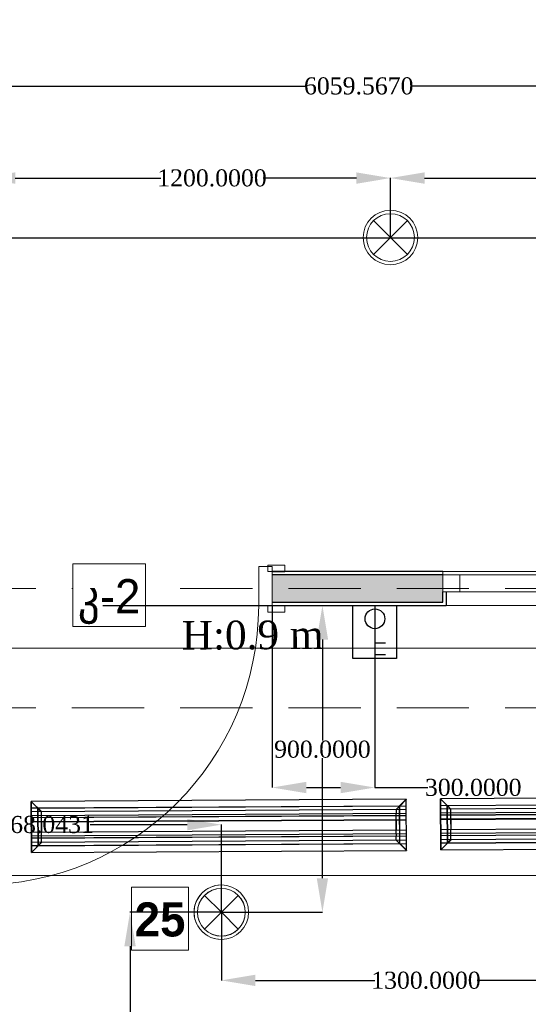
# Model space of a CAD drawing. Header units: millimetres. Extents: x 0 to 88385, y 0 to 41127.
# Tile 51 of 244: x 52429 to 53920, y 19618 to 22507. Entities that reach past the tile are written whole.
import ezdxf
from ezdxf import colors
from ezdxf.entities.mleader import LeaderData, LeaderLine
from ezdxf.enums import TextEntityAlignment as Align
from ezdxf.math import Vec2, Vec3

# ---------------------------------------------------------------- set-up
doc = ezdxf.new("R2010")
doc.units = ezdxf.units.MM
doc.header["$MEASUREMENT"] = 0
doc.set_wipeout_variables(frame=1)
doc.linetypes.add('Dot & Dashed', pattern=[670.277762, 317.5, -176.388889, 0, -176.388874])
doc.linetypes.add('Hidden', pattern=[317.5, 211.666667, -105.833333])
for name, color, linetype in [('- ავარიული განათება', 7, 'Continuous'), ('- განათება', 7, 'Continuous'), ('- მექანიკური ნაწილი', 7, 'Continuous'), ('- საშტეფცელო როზეტები', 7, 'Continuous'), ('Edges', 7, 'Continuous'), ('New_Structural - Bearing', 7, 'Continuous'), ('Structural - Bearing', 7, 'Continuous'), ('Structural - Grid', 7, 'Continuous')]:
    doc.layers.add(name, color=color, linetype=linetype)
for name, color, linetype, lineweight in [('2D Drafting - General_Pen_No__2', 8, 'Continuous', 15), ('New_Annotation - Text_Pen_No__20', 1, 'Continuous', 0), ('New_Archicad Doors_Pen_No__1', 7, 'Continuous', 13), ('New_Archicad Windows_Pen_No__1', 7, 'Continuous', 13), ('New_Structural - Bearing_Pen_No__1', 7, 'Continuous', 13)]:
    doc.layers.add(name, color=color, linetype=linetype, lineweight=lineweight)
for name, color, linetype, lineweight, true_color in [('New_Interior - Lamp_Pen_No__77', 7, 'Continuous', 20, 0xffeb28), ('New_Structural - Bearing_Pen_No__5', 7, 'Continuous', 25, 0x40a5ff), ('New_Structural - Bearing_Pen_No__57', 7, 'Continuous', 25, 0xdcd214), ('Structural - Bearing_Pen_No__81', 7, 'Continuous', 20, 0x6a6a6a), ('Structural - Grid_Pen_No__81', 7, 'Continuous', 20, 0x6a6a6a)]:
    doc.layers.add(name, color=color, linetype=linetype, lineweight=lineweight, true_color=true_color)
doc.styles.add('GENERATED_STYLE_2', font='txt')
doc.styles.add('GENERATED_STYLE_3', font='txt')
doc.styles.get("Standard").update_dxf_attribs({"font": 'sylfaen.ttf'})
doc.dimstyles.get("Standard").update_dxf_attribs({"dimtxt": 0.18, "dimasz": 0.18, "dimexe": 0.18, "dimexo": 0.0625, "dimgap": 0.09, "dimtad": 0, "dimtih": 1, "dimtoh": 1, "dimdec": 4, "dimzin": 0, "dimdsep": 46, "dimtxsty": 'Standard', "dimcen": 0.09, "dimadec": 0, "dimazin": 0, "dimtfac": 1, "dimtdec": 4, "dimtofl": 0, "dimtmove": 0, "dimatfit": 3, "dimfxl": 1, "dimtolj": 1, "dimtzin": 0, "dimarcsym": 0})

# ---------------------------------------------------------------- blocks, each defined once
blk = doc.blocks.new('Window_2')
at = {"layer": 'New_Archicad Windows_Pen_No__1', "color": 7, "linetype": 'Continuous', "lineweight": 13}
for p, q in [((-500, 10), (500, 10)), ((-500, 10), (-500, 0)), ((-500, 0), (-450, 0)), ((-500, 0), (-500, -50)), ((-500, 0), (-500, -50)), ((-450, 0), (-450, -50)), ((-450, 0), (450, 0)), ((450, -50), (450, 0)), ((450, 0), (500, 0)), ((500, 10), (500, 0)), ((500, 0), (500, -50)), ((500, 0), (500, -50)), ((-450, -50), (-500, -50)), ((-490, -50), (-490, -90)), ((450, -50), (-450, -50)), ((500, -50), (450, -50)), ((490, -50), (490, -90)), ((-500, -90), (-490, -90)), ((-490, -90), (490, -90)), ((500, -90), (490, -90))]:
    blk.add_line(p, q, dxfattribs=at)
blk = doc.blocks.new('Door_3')
at = {"layer": 'New_Archicad Doors_Pen_No__1', "color": 7, "linetype": 'Continuous', "lineweight": 13}
for p, q in [((370, 0), (370, 820)), ((370, 820), (410, 820)), ((410, 820), (410, 0)), ((-487, 0), (-487, 19)), ((-487, 19), (-437, 19)), ((-437, 0), (-487, 0)), ((-450, 0), (-487, 0)), ((-450, 0), (-487, 0)), ((-410, 0), (-450, 0)), ((-450, 0), (-450, -115)), ((-450, 0), (-450, -10)), ((-450, 0), (-450, -10)), ((-437, 19), (-437, 0)), ((-410, -115), (-410, 0)), ((410, 0), (370, 0)), ((450, 0), (410, 0)), ((410, 0), (410, -115)), ((437, 19), (487, 19)), ((437, 0), (437, 19)), ((487, 0), (437, 0)), ((450, -115), (450, 0)), ((450, 0), (450, -10)), ((450, 0), (450, -10)), ((450, 0), (487, 0)), ((450, 0), (487, 0)), ((487, 19), (487, 0)), ((-450, -10), (-450, -90)), ((-450, -10), (-450, -90)), ((450, -10), (450, -90)), ((450, -10), (450, -90)), ((-487, -119), (-487, -100)), ((-487, -100), (-437, -100)), ((-450, -100), (-487, -100)), ((-450, -100), (-487, -100)), ((-450, -90), (-450, -100)), ((-450, -90), (-450, -100)), ((-450, -115), (-410, -115)), ((-437, -100), (-437, -119)), ((410, -115), (450, -115)), ((437, -100), (487, -100)), ((437, -119), (437, -100)), ((450, -90), (450, -100)), ((450, -90), (450, -100)), ((450, -100), (487, -100)), ((450, -100), (487, -100)), ((487, -100), (487, -119)), ((-437, -119), (-487, -119)), ((487, -119), (437, -119))]:
    blk.add_line(p, q, dxfattribs=at)
blk.add_arc((410, 0), 820, 90, 180, dxfattribs=at)
blk = doc.blocks.new('Wall_46', base_point=(2382.1, 20888))
at = {"layer": 'New_Structural - Bearing_Pen_No__57', "linetype": 'Continuous', "lineweight": 25, "true_color": 0xdcd214}
blk.add_hatch(color=52, dxfattribs=at).paths.add_polyline_path([(-31071.1, 20798), (-30571.1, 20798), (-30571.1, 20828), (-30571.1, 20878), (-31071.1, 20878)])
at = {"layer": 'New_Structural - Bearing_Pen_No__1', "color": 7, "linetype": 'Continuous', "lineweight": 13}
for p, q in [((-31071.1, 20878), (-31071.1, 20888)), ((-31071.1, 20798), (-31071.1, 20878)), ((-30571.1, 20888), (-30571.1, 20878)), ((-30571.1, 20878), (-30571.1, 20828)), ((-30571.1, 20828), (-30561.1, 20828)), ((-31071.1, 20788), (-31071.1, 20798))]:
    blk.add_line(p, q, dxfattribs=at)
at = {"layer": 'New_Structural - Bearing_Pen_No__5', "color": 161, "linetype": 'Continuous', "lineweight": 25, "true_color": 0x40a5ff}
for p, q in [((-31071.1, 20888), (-31034.1, 20888)), ((-30571.1, 20878), (-31071.1, 20878)), ((-30571.1, 20798), (-30571.1, 20828)), ((-30561.1, 20828), (-30561.1, 20788)), ((-31071.1, 20798), (-30571.1, 20798)), ((-31071.1, 20788), (-31034.1, 20788)), ((-30571.1, 20788), (-30561.1, 20788))]:
    blk.add_line(p, q, dxfattribs=at)
at = {"layer": 'New_Structural - Bearing_Pen_No__5', "color": 161, "linetype": 'Continuous', "lineweight": 25, "true_color": 0x40a5ff, "flags": 128}
for points in [[(-30571.1, 20888), (-31071.1, 20888)], [(-31071.1, 20788), (-30571.1, 20788)]]:
    blk.add_lwpolyline(points, dxfattribs=at)
at = {"layer": 'New_Archicad Doors_Pen_No__1', "color": 7, "linetype": 'Continuous', "lineweight": 13, "zscale": 1000, "rotation": 180}
blk.add_blockref('Door_3', (-31521.1, 20788), dxfattribs=at)
at = {"layer": 'New_Archicad Windows_Pen_No__1', "color": 7, "linetype": 'Continuous', "lineweight": 13, "zscale": 1000}
blk.add_blockref('Window_2', (-30071.1, 20878), dxfattribs=at)
blk = doc.blocks.new('Standard grid marker')
at = {"layer": 'Structural - Grid_Pen_No__81', "color": 251, "linetype": 'Continuous', "lineweight": 20, "true_color": 0x6a6a6a}
blk.add_line((1000, 0), (51328.1, 0), dxfattribs=at)
at = {"layer": 'Structural - Grid_Pen_No__81', "color": 251, "lineweight": 20, "true_color": 0x6a6a6a, "style": 'GENERATED_STYLE_2'}
for tag, p in [('AC_MarkerText_1_0', (-100, -144)), ('AC_MarkerText_1_1', (52428.1, -144))]:
    blk.add_attdef(tag, text='', height=100, rotation=180, dxfattribs=at).set_placement(p, align=Align.TOP_CENTER)
blk = doc.blocks.new('Beam_11', base_point=(-47008.8, 20663))
at = {"layer": 'Structural - Bearing_Pen_No__81', "color": 251, "linetype": 'Hidden', "lineweight": 20, "true_color": 0x6a6a6a}
for p, q in [((-34833.8, 20838), (-29183.8, 20838)), ((-34833.8, 20488), (-29183.8, 20488))]:
    blk.add_line(p, q, dxfattribs=at)
at = {"layer": 'Structural - Bearing_Pen_No__81', "color": 251, "linetype": 'Dot & Dashed', "lineweight": 20, "true_color": 0x6a6a6a}
blk.add_line((-47008.8, 20663), (991.2, 20663), dxfattribs=at)
blk = doc.blocks.new('lineardiffplan')
at = {"layer": 'Edges'}
for p, q in [((392.8, 274.9), (392.8, 274.6)), ((393.1, 274.9), (392.8, 274.9)), ((422.8, 244.9), (392.8, 274.9)), ((392.8, 274.6), (392.9, 274.5)), ((392.9, 125.2), (392.9, 274.5)), ((412.4, 255), (392.9, 274.5)), ((393.1, 274.9), (393.2, 274.8)), ((393.2, 274.8), (412.7, 255.3)), ((1462.8, 244.9), (1492.8, 274.9)), ((1472.9, 255.3), (1492.4, 274.8)), ((1473.2, 254.9), (1492.8, 274.5)), ((1492.4, 274.8), (1492.5, 274.9)), ((1492.8, 274.9), (1492.5, 274.9)), ((1492.8, 274.5), (1492.8, 274.9)), ((1492.8, 274.5), (1492.8, 274.5)), ((1492.8, 125.4), (1492.8, 274.5)), ((1492.8, 255.3), (392.9, 255.3)), ((392.9, 254.9), (1492.8, 254.9)), ((392.9, 244.9), (1492.8, 244.9)), ((392.9, 233.2), (1492.8, 233.2)), ((392.9, 233), (1492.8, 233)), ((412.4, 144.7), (412.4, 255)), ((412.8, 254.6), (412.4, 255)), ((412.7, 255.3), (413.1, 254.9)), ((412.8, 145.1), (412.8, 254.6)), ((412.8, 254.6), (422.8, 244.6)), ((413.1, 254.9), (423.1, 244.9)), ((422.8, 244.6), (422.8, 244.9)), ((422.8, 244.9), (423.1, 244.9)), ((422.8, 244.6), (422.8, 244.6)), ((422.8, 244.6), (422.8, 233.2)), ((422.8, 233), (422.8, 233.2)), ((422.8, 226.8), (422.8, 233)), ((423.1, 244.9), (423.1, 244.9)), ((1472.5, 254.9), (1462.5, 244.9)), ((1462.5, 244.9), (1462.5, 244.9)), ((1462.5, 244.9), (1462.8, 244.9)), ((1462.8, 244.9), (1462.9, 244.6)), ((1462.8, 244.5), (1462.9, 244.6)), ((1462.8, 233.2), (1462.8, 244.5)), ((1462.8, 233), (1462.8, 233.2)), ((1462.8, 226.8), (1462.8, 233)), ((1462.9, 244.6), (1472.8, 254.5)), ((1472.9, 255.3), (1472.5, 254.9)), ((1472.8, 254.5), (1473.2, 254.9)), ((1472.8, 254.5), (1472.8, 145.3)), ((1473.2, 144.9), (1473.2, 254.9)), ((392.9, 226.8), (1492.8, 226.8)), ((392.9, 226.5), (1492.8, 226.5)), ((392.9, 214.9), (1492.8, 214.9)), ((1492.8, 214.8), (392.9, 214.8)), ((422.4, 214.9), (422.3, 214.9)), ((422.8, 214.9), (422.4, 214.9)), ((422.8, 226.5), (422.8, 226.8)), ((422.8, 214.9), (422.8, 226.5)), ((422.8, 184.9), (422.8, 214.9)), ((423.2, 214.9), (422.8, 214.9)), ((423.2, 214.8), (422.8, 214.9)), ((423.2, 214.8), (423.2, 214.9)), ((423.2, 214.8), (423.2, 184.9)), ((1462.8, 214.9), (1462.4, 214.9)), ((1462.4, 214.9), (1462.4, 214.8)), ((1462.8, 214.9), (1462.4, 214.8)), ((1462.4, 184.9), (1462.4, 214.8)), ((1462.8, 226.5), (1462.8, 226.8)), ((1462.8, 214.9), (1462.8, 226.5)), ((1462.8, 214.9), (1462.8, 184.9)), ((1462.8, 214.9), (1463.2, 214.9)), ((1463.2, 214.9), (1463.3, 214.9)), ((1492.8, 184.9), (392.9, 184.9)), ((422.4, 184.9), (422.3, 184.9)), ((422.8, 184.9), (422.4, 184.9)), ((422.8, 184.9), (423.2, 184.9)), ((422.8, 173.2), (422.8, 184.9)), ((1462.4, 184.9), (1462.8, 184.9)), ((1462.8, 173.2), (1462.8, 184.9)), ((1463.2, 184.9), (1462.8, 184.9)), ((1463.2, 184.9), (1463.3, 184.9)), ((392.8, 124.9), (422.8, 154.9)), ((392.9, 173.2), (1492.8, 173.2)), ((392.9, 173), (1492.8, 173)), ((392.9, 166.8), (1492.8, 166.8)), ((392.9, 166.5), (1492.8, 166.5)), ((392.9, 154.9), (1492.8, 154.9)), ((1492.8, 144.9), (392.9, 144.9)), ((392.9, 125.2), (412.4, 144.7)), ((412.8, 145.1), (412.4, 144.7)), ((412.7, 144.5), (413.1, 144.9)), ((412.8, 145.1), (422.8, 155.1)), ((423.1, 154.8), (413.1, 144.9)), ((422.8, 173), (422.8, 173.2)), ((422.8, 173), (422.8, 166.8)), ((422.8, 166.5), (422.8, 166.8)), ((422.8, 155.1), (422.8, 166.5)), ((422.8, 154.9), (422.8, 155.1)), ((422.8, 155.1), (422.8, 155.1)), ((423.1, 154.8), (422.8, 154.9)), ((423.1, 154.8), (423.1, 154.9)), ((1462.5, 154.8), (1462.4, 154.9)), ((1462.8, 154.9), (1462.5, 154.8)), ((1462.5, 154.8), (1472.4, 144.9)), ((1462.8, 173), (1462.8, 173.2)), ((1462.8, 166.8), (1462.8, 173)), ((1462.8, 166.5), (1462.8, 166.8)), ((1462.8, 155.3), (1462.8, 166.5)), ((1462.9, 155.2), (1462.8, 155.3)), ((1462.9, 155.2), (1462.8, 154.9)), ((1462.8, 154.9), (1492.8, 124.9)), ((1472.8, 145.3), (1462.9, 155.2)), ((1472.4, 144.9), (1472.8, 144.5)), ((1473.2, 144.9), (1472.8, 145.3)), ((1473.2, 144.9), (1492.8, 125.4)), ((392.9, 125.2), (392.8, 125.1)), ((392.8, 125.1), (392.8, 124.9)), ((392.8, 124.9), (393.1, 124.9)), ((392.9, 144.5), (1492.8, 144.5)), ((393.2, 124.9), (393.1, 124.9)), ((412.7, 144.5), (393.2, 124.9)), ((1472.8, 144.5), (1492.4, 124.9)), ((1492.4, 124.9), (1492.8, 124.9)), ((1492.4, 124.9), (1492.4, 124.9)), ((1492.8, 125.3), (1492.8, 125.4)), ((1492.8, 124.9), (1492.8, 125.3))]:
    blk.add_line(p, q, dxfattribs=at)
blk.add_lwpolyline([(393.2, 274.8), (1492.8, 274.8), (1492.8, 124.9), (393.2, 124.9)], close=True, dxfattribs=at)
blk = doc.blocks.new('Recessed Spot')
at = {"layer": 'New_Interior - Lamp_Pen_No__77', "color": 2, "linetype": 'Continuous', "lineweight": 20, "true_color": 0xffeb28}
for q in [(-49.5, 49.5), (49.5, 49.5), (-49.5, -49.5), (49.5, -49.5)]:
    blk.add_line((0, 0), q, dxfattribs=at)
at = {"layer": 'New_Interior - Lamp_Pen_No__77', "color": 2, "linetype": 'Continuous', "lineweight": 20, "true_color": 0xffeb28, "flags": 128}
blk.add_lwpolyline([(80, 0, 1), (-80, 0, 1)], format="xyb", close=True, dxfattribs=at)
at = {"layer": 'New_Interior - Lamp_Pen_No__77', "color": 2, "linetype": 'Continuous', "lineweight": 20, "true_color": 0xffeb28}
blk.add_circle((0, 0), 70, dxfattribs=at)
blk = doc.blocks.new('ორკლავიშა ჩამრთველლი იპ 22')
at = {"layer": '- განათება', "color": 6}
for points in [[(0.3, 352.8), (-106, 352.8)], [(0, 97.5), (0.3, 352.8)], [(0.1, 237.8), (-105.7, 237.8)]]:
    blk.add_lwpolyline(points, dxfattribs=at)
blk.add_circle((0, 0), 97.5, dxfattribs=at)
blk = doc.blocks.new('1 იანი ჩარჩო')
at = {"layer": '- განათება', "color": 5}
blk.add_lwpolyline([(-9864.2, 15374.2), (-9735.9, 15374.2), (-9735.9, 15219.2), (-9864.2, 15219.2)], close=True, dxfattribs=at)
blk = doc.blocks.new('*D599')
at = {"layer": '- საშტეფცელო როზეტები', "color": 0, "lineweight": -2, "transparency": 16777216}
for p, q in [((53169.2, 20787.9), (53169.2, 20253.8)), ((53469.2, 20784.9), (53469.2, 20253.8)), ((53269.2, 20254), (53369.2, 20254)), ((53469.2, 20254), (53624.8, 20254))]:
    blk.add_line(p, q, dxfattribs=at)
at = {"layer": '- საშტეფცელო როზეტები', "color": 0, "transparency": 16777216}
for points in [[(53269.2, 20270.7), (53269.2, 20237.3), (53169.2, 20254)], [(53369.2, 20270.7), (53369.2, 20237.3), (53469.2, 20254)]]:
    blk.add_solid(points, dxfattribs=at)
at = {"layer": 'Defpoints', "color": 0, "transparency": 16777216}
for p in [(53169.2, 20788), (53469.2, 20785), (53169.2, 20254)]:
    blk.add_point(p, dxfattribs=at)
at = {"layer": '- საშტეფცელო როზეტები', "color": 0, "transparency": 16777216, "insert": (53758.2, 20254), "char_height": 50, "attachment_point": 5}
blk.add_mtext('\\A1;{\\fSylfaen|b0|i0|c0|p18;300.0000}', dxfattribs=at)
blk = doc.blocks.new('*D860')
at = {"layer": '- განათება', "color": 0, "lineweight": -2, "transparency": 16777216}
for p, q in [((53019.7, 19888), (52751.9, 19888)), ((52752, 19788), (52752, 19306.1)), ((52752, 18488), (52752, 19254.8)), ((53019.7, 18388), (52751.9, 18388))]:
    blk.add_line(p, q, dxfattribs=at)
at = {"layer": '- განათება', "color": 0, "transparency": 16777216}
for points in [[(52735.4, 19788), (52768.7, 19788), (52752, 19888)], [(52735.4, 18488), (52768.7, 18488), (52752, 18388)]]:
    blk.add_solid(points, dxfattribs=at)
at = {"layer": 'Defpoints', "color": 0, "transparency": 16777216}
for p in [(53019.8, 19888), (52752, 18388), (53019.8, 18388)]:
    blk.add_point(p, dxfattribs=at)
at = {"layer": '- განათება', "color": 0, "transparency": 16777216, "insert": (52752, 19280.4), "char_height": 50, "attachment_point": 5}
blk.add_mtext('\\A1;{\\fSylfaen|b0|i0|c0|p18;1500.0000}', dxfattribs=at)
blk = doc.blocks.new('*D857')
at = {"layer": '- განათება', "color": 0, "lineweight": -2, "transparency": 16777216}
for p, q in [((52672.4, 20788), (53316.2, 20788)), ((53316, 20688), (53316, 20391.7)), ((53316, 19988), (53316, 20340.3)), ((53019.8, 19888), (53316.2, 19888))]:
    blk.add_line(p, q, dxfattribs=at)
at = {"layer": '- განათება', "color": 0, "transparency": 16777216}
for points in [[(53299.4, 20688), (53332.7, 20688), (53316, 20788)], [(53299.4, 19988), (53332.7, 19988), (53316, 19888)]]:
    blk.add_solid(points, dxfattribs=at)
at = {"layer": 'Defpoints', "color": 0, "transparency": 16777216}
for p in [(52672.3, 20788), (53019.8, 19888), (53316, 19888)]:
    blk.add_point(p, dxfattribs=at)
at = {"layer": '- განათება', "color": 0, "transparency": 16777216, "insert": (53316, 20366), "char_height": 50, "attachment_point": 5}
blk.add_mtext('\\A1;{\\fSylfaen|b0|i0|c0|p18;900.0000}', dxfattribs=at)
blk = doc.blocks.new('*D858')
at = {"layer": '- განათება', "color": 0, "lineweight": -2, "transparency": 16777216}
for p, q in [((52151.7, 19859.8), (52151.7, 20145.2)), ((52251.7, 20145), (52373.4, 20145)), ((52919.8, 20145), (52635.7, 20145)), ((53019.8, 19888), (53019.8, 20145.2))]:
    blk.add_line(p, q, dxfattribs=at)
at = {"layer": '- განათება', "color": 0, "transparency": 16777216}
for points in [[(52251.7, 20161.7), (52251.7, 20128.3), (52151.7, 20145)], [(52919.8, 20161.7), (52919.8, 20128.3), (53019.8, 20145)]]:
    blk.add_solid(points, dxfattribs=at)
at = {"layer": 'Defpoints', "color": 0, "transparency": 16777216}
for p in [(53019.8, 20145), (53019.8, 19888), (52151.7, 19859.7)]:
    blk.add_point(p, dxfattribs=at)
at = {"layer": '- განათება', "color": 0, "transparency": 16777216, "insert": (52504.5, 20145), "char_height": 50, "attachment_point": 5}
blk.add_mtext('\\A1;{\\fSylfaen|b0|i0|c0|p18;868.0431}', dxfattribs=at)
blk = doc.blocks.new('*D850')
at = {"layer": '- განათება', "color": 0, "lineweight": -2, "transparency": 16777216}
for p, q in [((53019.8, 19887.9), (53019.8, 19687.8)), ((54319.8, 19887.9), (54319.8, 19687.8)), ((53119.8, 19688), (53469.9, 19688)), ((54219.8, 19688), (53769.2, 19688))]:
    blk.add_line(p, q, dxfattribs=at)
at = {"layer": '- განათება', "color": 0, "transparency": 16777216}
for points in [[(53119.8, 19704.7), (53119.8, 19671.3), (53019.8, 19688)], [(54219.8, 19704.7), (54219.8, 19671.3), (54319.8, 19688)]]:
    blk.add_solid(points, dxfattribs=at)
at = {"layer": 'Defpoints', "color": 0, "transparency": 16777216}
for p in [(53019.8, 19888), (54319.8, 19888), (53019.8, 19688)]:
    blk.add_point(p, dxfattribs=at)
at = {"layer": '- განათება', "color": 0, "transparency": 16777216, "insert": (53619.5, 19688), "char_height": 50, "attachment_point": 5}
blk.add_mtext('\\A1;{\\fSylfaen|b0|i0|c0|p18;1300.0000}', dxfattribs=at)
blk = doc.blocks.new('*D1181')
at = {"layer": '- განათება', "color": 0, "lineweight": -2, "transparency": 16777216}
for p, q in [((52315.5, 21868), (52315.5, 22042.7)), ((52415.5, 22042.5), (52842.7, 22042.5)), ((53415.5, 22042.5), (53142, 22042.5)), ((53515.5, 21868), (53515.5, 22042.7))]:
    blk.add_line(p, q, dxfattribs=at)
at = {"layer": '- განათება', "color": 0, "transparency": 16777216}
for points in [[(52415.5, 22059.2), (52415.5, 22025.8), (52315.5, 22042.5)], [(53415.5, 22059.2), (53415.5, 22025.8), (53515.5, 22042.5)]]:
    blk.add_solid(points, dxfattribs=at)
at = {"layer": 'Defpoints', "color": 0, "transparency": 16777216}
for p in [(52315.5, 22042.5), (52315.5, 21868), (53515.5, 21868)]:
    blk.add_point(p, dxfattribs=at)
at = {"layer": '- განათება', "color": 0, "transparency": 16777216, "insert": (52992.3, 22042.5), "char_height": 50, "attachment_point": 5}
blk.add_mtext('\\A1;{\\fSylfaen|b0|i0|c0|p18;1200.0000}', dxfattribs=at)
blk = doc.blocks.new('*D1182')
at = {"layer": '- განათება', "color": 0, "lineweight": -2, "transparency": 16777216}
for p, q in [((53515.5, 21868), (53515.5, 22042.7)), ((53615.5, 22042.5), (54042.7, 22042.5)), ((54615.5, 22042.5), (54342, 22042.5)), ((54715.5, 21868), (54715.5, 22042.7))]:
    blk.add_line(p, q, dxfattribs=at)
at = {"layer": '- განათება', "color": 0, "transparency": 16777216}
for points in [[(53615.5, 22059.2), (53615.5, 22025.8), (53515.5, 22042.5)], [(54615.5, 22059.2), (54615.5, 22025.8), (54715.5, 22042.5)]]:
    blk.add_solid(points, dxfattribs=at)
at = {"layer": 'Defpoints', "color": 0, "transparency": 16777216}
for p in [(53515.5, 22042.5), (53515.5, 21868), (54715.5, 21868)]:
    blk.add_point(p, dxfattribs=at)
at = {"layer": '- განათება', "color": 0, "transparency": 16777216, "insert": (54192.3, 22042.5), "char_height": 50, "attachment_point": 5}
blk.add_mtext('\\A1;{\\fSylfaen|b0|i0|c0|p18;1200.0000}', dxfattribs=at)
blk = doc.blocks.new('AVARIULI GANATEBA')
at = {"layer": '- განათება', "color": 3, "linetype": 'Continuous', "lineweight": 20}
for q in [(-49.5, 49.5), (49.5, 49.5), (-49.5, -49.5), (49.5, -49.5)]:
    blk.add_line((0, 0), q, dxfattribs=at)
for major_axis, start_param, end_param in [((56.6, 56.6), 0.785398, 3.926991), ((-49.5, 49.5), 2.356194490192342, 8.639379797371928), ((56.6, 56.6), 3.926991, 7.068583)]:
    blk.add_ellipse((0, 0), major_axis=major_axis, ratio=1, start_param=start_param, end_param=end_param, dxfattribs=at)
blk = doc.blocks.new('*D1376')
at = {"layer": '- ავარიული განათება', "color": 0, "lineweight": -2, "transparency": 16777216}
for p, q in [((50109.4, 21944.5), (50109.4, 22312.7)), ((50209.4, 22312.5), (53270.5, 22312.5)), ((56069, 22312.5), (53574.5, 22312.5)), ((56169, 21944.5), (56169, 22312.7))]:
    blk.add_line(p, q, dxfattribs=at)
at = {"layer": '- ავარიული განათება', "color": 0, "transparency": 16777216}
for points in [[(50209.4, 22329.2), (50209.4, 22295.8), (50109.4, 22312.5)], [(56069, 22329.2), (56069, 22295.8), (56169, 22312.5)]]:
    blk.add_solid(points, dxfattribs=at)
at = {"layer": 'Defpoints', "color": 0, "transparency": 16777216}
for p in [(50109.4, 22312.5), (50109.4, 21944.4), (56169, 21944.4)]:
    blk.add_point(p, dxfattribs=at)
at = {"layer": '- ავარიული განათება', "color": 0, "transparency": 16777216, "insert": (53422.5, 22312.5), "char_height": 50, "attachment_point": 5}
blk.add_mtext('\\A1;{\\fSylfaen|b0|i0|c0|p18;6059.5670}', dxfattribs=at)

msp = doc.modelspace()

# ---------------------------------------------------------------- linework, layer by layer
at = {"layer": '- ავარიული განათება', "color": 3}
msp.add_lwpolyline([(55977.19758, 21866.46756), (44658.7328, 21866.46756)], dxfattribs=at)
at = {"layer": '2D Drafting - General_Pen_No__2', "color": 116, "true_color": 0x136734}
msp.add_lwpolyline([(50571.52795, 19995.50001), (88003.5, 19995.50001)], dxfattribs=at)

# ---------------------------------------------------------------- block references
at = {"layer": '- განათება', "color": 2, "linetype": 'Continuous', "lineweight": 20, "true_color": 0xffeb28, "zscale": 1000}
for p in [(53515.48505, 21867.98097), (53019.77808, 19887.98097)]:
    msp.add_blockref('Recessed Spot', p, dxfattribs=at)
at = {"layer": '- განათება', "color": 6, "xscale": 0.2965673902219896, "yscale": 0.2965673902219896, "zscale": 0.2965673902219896, "rotation": 180}
msp.add_blockref('ორკლავიშა ჩამრთველლი იპ 22', (53469.90915, 20749.08939), dxfattribs=at)
at = {"layer": '- მექანიკური ნაწილი', "xscale": -1, "rotation": 0.3452993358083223}
for p in [(55156.45112, 19954.86306), (53956.40417, 19947.12592)]:
    msp.add_blockref('lineardiffplan', p, dxfattribs=at)
at = {"layer": '- საშტეფცელო როზეტები', "color": 5, "rotation": 180}
msp.add_blockref('1 იანი ჩარჩო', (43669.117, 36007.21705), dxfattribs=at)
at = {"layer": 'New_Structural - Bearing', "color": 7, "lineweight": 35}
msp.add_blockref('Wall_46', (86622.37834, 20887.98097), dxfattribs=at)
at = {"layer": 'Structural - Bearing', "color": 251, "lineweight": 20, "true_color": 0x6a6a6a}
msp.add_blockref('Beam_11', (37231.5059, 20662.98097), dxfattribs=at)
at = {"layer": 'Structural - Grid', "color": 8, "linetype": 'Continuous', "lineweight": 15, "zscale": 1000, "rotation": 180}
msp.add_blockref('Standard grid marker', (88184.57817, 20662.98097), dxfattribs=at)

# ---------------------------------------------------------------- texts
at = {"layer": '- განათება', "color": 5, "insert": (52903.41462, 20742.6234), "char_height": 83.9644685, "attachment_point": 1, "rotation": 0.31067434}
msp.add_mtext_dynamic_manual_height_columns('{\\fSylfaen|b0|i0|c0|p18;H:0.9 m}', width=710.9466492, gutter_width=1.70068, heights=[0], dxfattribs=at)

# ---------------------------------------------------------------- dimensions: what is measured, and where the dimension line sits
at = {"layer": '- ავარიული განათება', "color": 1}
dim = msp.add_linear_dim(base=(50109.41165, 22312.5), p1=(56168.97869, 21944.44838), p2=(50109.41165, 21944.44838), angle=180, text='{\\fSylfaen|b0|i0|c0|p18;<>}', dimstyle='Standard', override={"dimtxt": 50, "dimasz": 100}, dxfattribs=at)
dim.commit()
dim.dimension.update_dxf_attribs({"geometry": '*D1376', "text_midpoint": (53422.5, 22312.5), "dimtype": 160})
at = {"layer": '- განათება', "color": 1}
for base, p1, p2, picture, middle in [((52315.48505, 22042.5), (53515.48505, 21867.98097), (52315.48505, 21867.98097), '*D1181', (52992.33574, 22042.5)), ((53515.48505, 22042.5), (54715.48505, 21867.98097), (53515.48505, 21867.98097), '*D1182', (54192.33574, 22042.5)), ((53019.77808, 19688), (54319.77808, 19887.98097), (53019.77808, 19887.98097), '*D850', (53619.54311, 19688))]:
    dim = msp.add_linear_dim(base=base, p1=p1, p2=p2, angle=180, text='{\\fSylfaen|b0|i0|c0|p18;<>}', dimstyle='Standard', override={"dimtxt": 50, "dimasz": 100}, dxfattribs=at)
    dim.commit()
    dim.dimension.update_dxf_attribs({"geometry": picture, "text_midpoint": middle, "dimtype": 160})
at = {"layer": '- საშტეფცელო როზეტები', "color": 1}
dim = msp.add_linear_dim(base=(53169.18505, 20254), p1=(53469.18506, 20785.00982), p2=(53169.18505, 20787.98097), angle=180, text='{\\fSylfaen|b0|i0|c0|p18;<>}', dimstyle='Standard', override={"dimtxt": 50, "dimasz": 100}, dxfattribs=at)
dim.commit()
dim.dimension.update_dxf_attribs({"geometry": '*D599', "text_midpoint": (53758.22865, 20254), "dimtype": 160})

# ---------------------------------------------------------------- next in the draw order: wipeouts: each hides what was drawn before it
at = {"color": 1, "linetype": 'Continuous', "lineweight": 0, "ltscale": 189033.938204}
msp.add_wipeout([(52584.35328, 20726.06229), (52797.29875, 20726.06229), (52797.29875, 20910.91166), (52584.35328, 20910.91166)], dxfattribs=at).dxf.layer = 'New_Annotation - Text_Pen_No__20'
at = {"color": 1, "linetype": 'Continuous', "lineweight": 0, "ltscale": 185813.837822}
msp.add_wipeout([(52756.85102, 19776.98966), (52923.54205, 19776.98966), (52923.54205, 19961.83819), (52756.85102, 19961.83819)], dxfattribs=at).dxf.layer = 'New_Annotation - Text_Pen_No__20'

# ---------------------------------------------------------------- next in the draw order: linework, layer by layer
at = {"layer": 'New_Annotation - Text_Pen_No__20', "color": 1, "linetype": 'Continuous', "lineweight": 0, "flags": 128}
for points in [[(52584.35328, 20726.06229), (52797.29875, 20726.06229), (52797.29875, 20910.91166), (52584.35328, 20910.91166), (52584.35328, 20726.06229)], [(52756.85102, 19776.98966), (52923.54205, 19776.98966), (52923.54205, 19961.83819), (52756.85102, 19961.83819), (52756.85102, 19776.98966)]]:
    msp.add_lwpolyline(points, close=True, dxfattribs=at)

# ---------------------------------------------------------------- next in the draw order: block references
at = {"layer": '- განათება', "color": 1}
msp.add_blockref('AVARIULI GANATEBA', (53019.77808, 19887.98097), dxfattribs=at)

# ---------------------------------------------------------------- next in the draw order: texts
at = {"layer": 'New_Annotation - Text_Pen_No__20', "color": 1, "linetype": 'Continuous', "lineweight": 0, "char_height": 100, "attachment_point": 2}
for s, insert, style in [('\\A1;{\\pqc;\\fBOG 2018|b0|i0|c0|p0;\\W1.000000;კ-\\fBOG 2018|b0|i0|c0|p0;\\W1.000000;2}', (52690.82602, 20865.55409), 'GENERATED_STYLE_2'), ('\\A1;{\\pqc;\\fBOG 2018|b1|i0|c0|p0;\\W1.000000;25}', (52840.19654, 19916.91699), 'GENERATED_STYLE_3')]:
    msp.add_mtext(s, dxfattribs=dict(at, insert=insert, style=style))

# ---------------------------------------------------------------- next in the draw order: dimensions: what is measured, and where the dimension line sits
at = {"layer": '- განათება', "color": 1}
for base, p1, p2, picture, middle in [((53316.04311, 19887.98097), (52672.29447, 20787.98097), (53019.77808, 19887.98097), '*D857', (53316.04311, 20366)), ((52752.04311, 18387.98097), (53019.77808, 19887.98097), (53019.77808, 18387.98097), '*D860', (52752.04311, 19280.41604))]:
    dim = msp.add_linear_dim(base=base, p1=p1, p2=p2, angle=270, text='{\\fSylfaen|b0|i0|c0|p18;<>}', dimstyle='Standard', override={"dimtxt": 50, "dimasz": 100}, dxfattribs=at)
    dim.commit()
    dim.dimension.update_dxf_attribs({"geometry": picture, "text_midpoint": middle, "dimtype": 160})
dim = msp.add_linear_dim(base=(53019.77808, 20145), p1=(52151.73497, 19859.7392), p2=(53019.77808, 19887.98097), text='{\\fSylfaen|b0|i0|c0|p18;<>}', dimstyle='Standard', override={"dimtxt": 50, "dimasz": 100}, dxfattribs=at)
dim.commit()
dim.dimension.update_dxf_attribs({"geometry": '*D858', "text_midpoint": (52504.54901, 20145), "dimtype": 160})

# ---------------------------------------------------------------- next in the draw order: leaders
at = {"color": 5}
ml = msp.add_multileader_mtext('Standard', dxfattribs=at)
ml.set_content('ნეოტეკის \\Pრეკი', color=5)
ml.set_leader_properties()
ml.build(insert=Vec2(0, 0))
ml.multileader.update_dxf_attribs({"text_right_attachment_type": 6, "dogleg_length": 50, "arrow_head_size": 100})
ctx = ml.context
ctx.base_point, ctx.char_height, ctx.arrow_head_size, ctx.landing_gap_size, ctx.plane_origin = Vec3(52433.92127, 31594.41315), 100, 100, 0.09, Vec3(58277.85057, 26439.85585)
ctx.right_attachment = 6
notes = []
notes.append((ctx, [(0, (0, 0, 0), (0, 0), (1, 0), 1, [])]))
ctx.mtext.insert, ctx.mtext.width, ctx.mtext.flow_direction = Vec3(52434.01127, 31663.91068), 1402.7684334, 5
ml = msp.add_multileader_mtext('Standard', dxfattribs=at)
ml.set_content('ნეოტეკის ფარი', color=5)
ml.set_leader_properties()
ml.build(insert=Vec2(0, 0))
ml.multileader.update_dxf_attribs({"text_right_attachment_type": 6, "dogleg_length": 50, "arrow_head_size": 100})
ctx = ml.context
ctx.base_point, ctx.char_height, ctx.arrow_head_size, ctx.landing_gap_size, ctx.plane_origin, ctx.plane_x_axis, ctx.plane_y_axis = Vec3(52750.59611, 30623.37284), 100, 100, 0.09, Vec3(48445.57174, 24617.92422), Vec3(0, -1), Vec3(1, 0)
ctx.right_attachment = 6
notes.append((ctx, [(0, (0, 0, 0), (0, 0), (1, 0), 1, [])]))
ctx.mtext.insert, ctx.mtext.text_direction, ctx.mtext.rotation, ctx.mtext.width, ctx.mtext.flow_direction = Vec3(52820.34133, 30623.28284), Vec3(0, -1), 4.7123889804, 1402.7684334, 5
ml = msp.add_multileader_mtext('Standard', dxfattribs=at)
ml.set_content('ელ. ფარების ადგილი', color=5)
ml.set_leader_properties()
ml.build(insert=Vec2(0, 0))
ml.multileader.update_dxf_attribs({"text_right_attachment_type": 6, "dogleg_length": 50, "arrow_head_size": 100})
ctx = ml.context
ctx.base_point, ctx.char_height, ctx.arrow_head_size, ctx.landing_gap_size, ctx.plane_origin = Vec3(52207.87269, 28518.35488), 100, 100, 0.09, Vec3(58051.80199, 23364.78837)
ctx.right_attachment = 6
notes.append((ctx, [(0, (0, 0, 0), (0, 0), (1, 0), 1, [])]))
ctx.mtext.insert, ctx.mtext.width, ctx.mtext.flow_direction = Vec3(52207.96269, 28588.8432), 1402.7684334, 5
for ctx, leaders in notes:
    for number, flags, end, landing, length, lines in leaders:
        leader = LeaderData()
        leader.index, (leader.has_last_leader_line, leader.has_dogleg_vector, leader.attachment_direction) = number, flags
        leader.last_leader_point, leader.dogleg_vector, leader.dogleg_length = Vec3(end), Vec3(landing), length
        for number, points, colour, breaks in lines:
            line = LeaderLine()
            line.index, line.vertices, line.color, line.breaks = number, Vec3.list(points), colors.encode_raw_color(colour), breaks
            leader.lines.append(line)
        ctx.leaders.append(leader)

doc.saveas('drawing.dxf')
